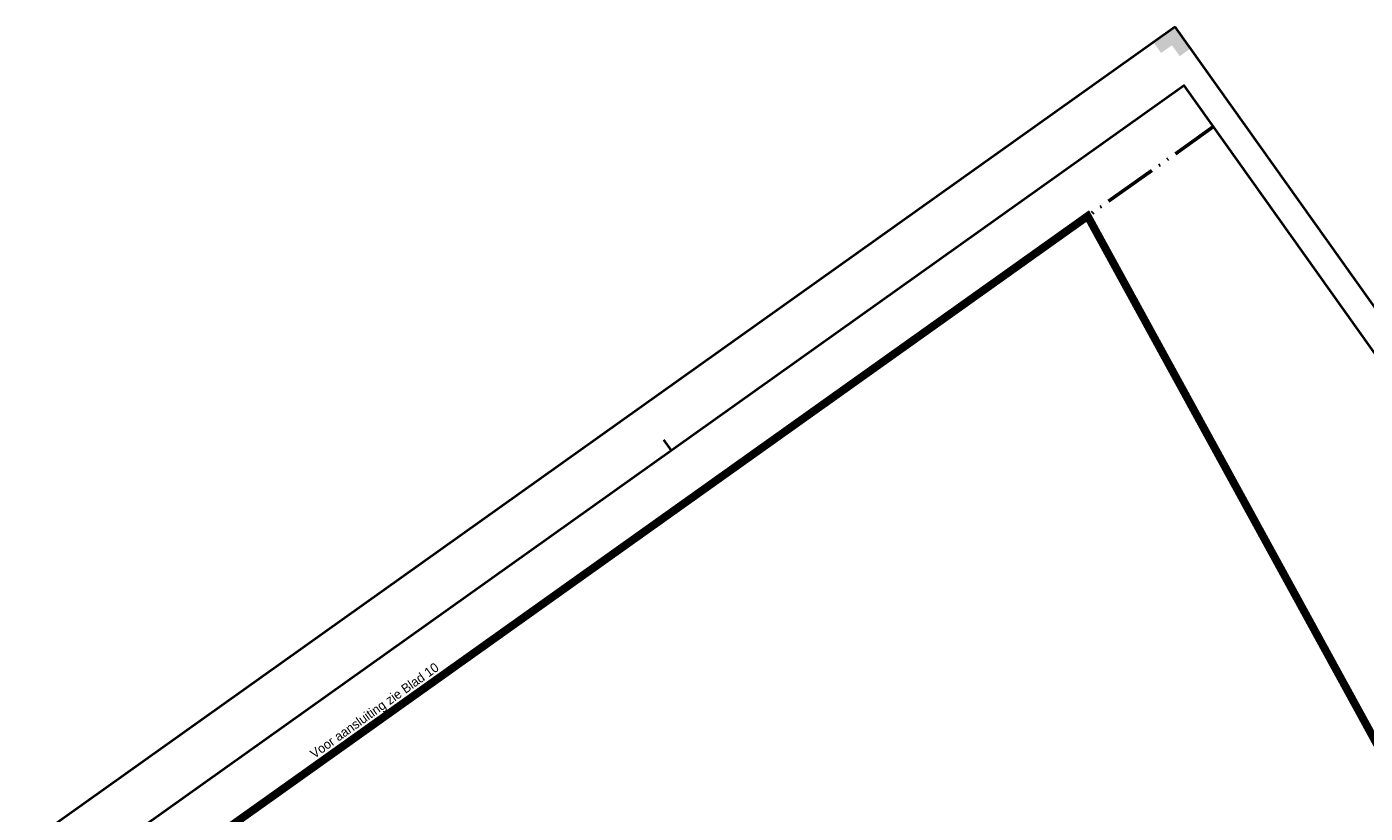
# Model space of a CAD drawing. Header units: metres. Extents: x 148376 to 148659, y 486220 to 486523.
# Tile 21 of 22: x 148426 to 148527, y 486464 to 486523. Entities that reach past the tile are written whole.
import ezdxf

# ---------------------------------------------------------------- set-up
doc = ezdxf.new("R2010")
doc.units = ezdxf.units.M
doc.header["$MEASUREMENT"] = 0
doc.linetypes.add('bladgr', pattern=[6.12, 4, -0.66, 0.07, -0.66, 0.07, -0.66])
for name, color, linetype, lineweight in [('WVB-alg-bladgrens', 2, 'bladgr', 53), ('WVB-alg-onderhoek', 7, 'Continuous', 30), ('WVB-alg-werkgrens', 6, 'Continuous', 53), ('WVB-tekst-dik 035', 1, 'Continuous', 40)]:
    doc.layers.add(name, color=color, linetype=linetype, lineweight=lineweight)
doc.styles.add('Style-WORKING', font='WORKING.shx')

msp = doc.modelspace()

# ---------------------------------------------------------------- hatches: boundary and pattern name
at = {"layer": 'WVB-alg-onderhoek', "lineweight": 40}
msp.add_hatch(color=256, dxfattribs=at).paths.add_polyline_path([(148513.03, 486520.91), (148512.45, 486521.73), (148511.63, 486521.15), (148511.05, 486521.96), (148512.68, 486523.12), (148513.84, 486521.49)])

# ---------------------------------------------------------------- linework, layer by layer
at = {"layer": 'WVB-alg-bladgrens', "linetype": 'bladgr'}
msp.add_line((148381.8, 486420.39), (148515.58, 486515.61), dxfattribs=at)
at = {"layer": 'WVB-alg-onderhoek', "lineweight": 40}
for p, q in [((148512.68, 486523.12), (148375.65, 486425.59)), ((148658.81, 486317.82), (148512.68, 486523.12)), ((148474.17, 486492.03), (148474.75, 486491.22))]:
    msp.add_line(p, q, dxfattribs=at)
at = {"layer": 'WVB-alg-onderhoek', "lineweight": 40, "flags": 128}
msp.add_lwpolyline([(148379.6, 486423.49), (148522.24, 486223.07), (148656.02, 486318.28), (148513.37, 486518.7)], close=True, dxfattribs=at)
at = {"layer": 'WVB-alg-werkgrens', "const_width": 0.6, "flags": 128}
msp.add_lwpolyline([(148506.1, 486508.87), (148423.29, 486449.93), (148426.09, 486442.87), (148493.32, 486321.89), (148496.93, 486314.46), (148499.13, 486306.41), (148504.59, 486307.5), (148504.09, 486310.78), (148504.46, 486313.27), (148509.5, 486312.49), (148512.32, 486311.7), (148517.55, 486309.07), (148519.88, 486305.59), (148520.75, 486301.39), (148537.03, 486297.1), (148544.6, 486319.54), (148551.17, 486330.09), (148556.05, 486340.33), (148570.94, 486361.31), (148572.85, 486387.03)], close=True, dxfattribs=at)

# ---------------------------------------------------------------- texts
at = {"layer": 'WVB-tekst-dik 035', "linetype": 'Continuous', "style": 'Style-WORKING'}
msp.add_text('Voor aansluiting zie Blad 10', height=0.7, rotation=35.4407, dxfattribs=at).set_placement((148447.87, 486468))

doc.saveas('drawing.dxf')
